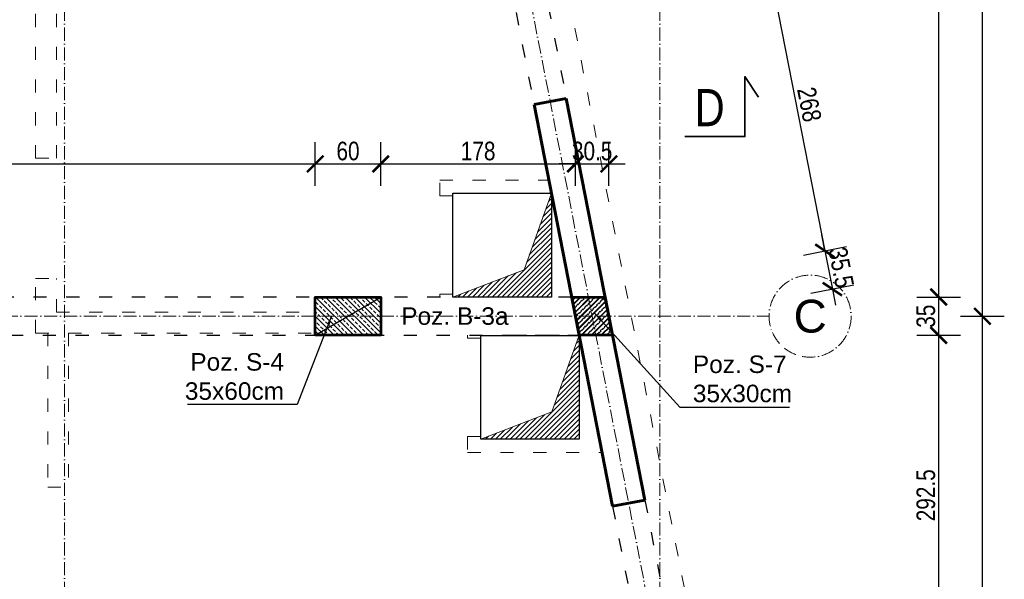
# Model space of a CAD drawing. Header units: inches. Extents: x 201967 to 338763, y -32705 to 30884.
# Tile 139 of 236: x 321505 to 322406, y 4450 to 4962. Entities that reach past the tile are written whole.
import ezdxf
from ezdxf.enums import TextEntityAlignment as Align

# ---------------------------------------------------------------- set-up
doc = ezdxf.new("R2010")
doc.units = ezdxf.units.IN
doc.header["$MEASUREMENT"] = 0
doc.linetypes.add('ACAD_ISO03W100', pattern=[30, 12, -18])
doc.linetypes.add('ACAD_ISO10W100', pattern=[18, 12, -3, 0, -3])
for name, color, linetype, lineweight in [('01 a1 KONSTRUKCJA żelebet', 200, 'Continuous', 53), ('01 b KONSTRUKCJA belki', 92, 'ACAD_ISO03W100', 30), ('01h2 KONSTRUKCJA pozycje belki', 254, 'Continuous', 13), ('01h3 KONSTRUKCJA pozycje słupy', 252, 'Continuous', 13), ('01i KONSTRUKCJA otwory w stropie', 6, 'ACAD_ISO03W100', 30), ('02 b ściany dziłowe cienkie', 6, 'ACAD_ISO03W100', 13), ('11 OSIE ściany', 2, 'ACAD_ISO10W100', 5), ('90 WYMIAR', 155, 'Continuous', 9), ('91 PRZEKROJE', 7, 'Continuous', 35), ('_proj_SCHODY', 2, 'Continuous', 9), ('MURY konstrukcyjne', 70, 'Continuous', 60), ('WIDOK', 2, 'Continuous', 13)]:
    doc.layers.add(name, color=color, linetype=linetype, lineweight=lineweight)
doc.styles.add('100 arial', font='arial.ttf', dxfattribs={"width": 0.8, "height": 17})
doc.styles.add('arialcce', font='arial.ttf')
doc.styles.add('OPIS', font='arial.ttf')
doc.styles.add('RomanS', font='romans.shx')
doc.dimstyles.new('100', dxfattribs={"dimscale": 10, "dimtxt": 17, "dimasz": 1.5, "dimexe": 2, "dimexo": 2, "dimgap": 0.3, "dimtad": 1, "dimdec": 1, "dimrnd": 0.5, "dimdsep": 46, "dimtxsty": '100 arial', "dimblk": 'ARCHTICK', "dimcen": 10, "dimclrd": 256, "dimclre": 256, "dimclrt": 256, "dimadec": 0, "dimazin": 0, "dimtfac": 1, "dimtdec": 1, "dimtix": 1, "dimtmove": 1, "dimatfit": 3, "dimfxl": 2, "dimfxlon": 1, "dimtolj": 1, "dimarcsym": 0})
doc.dimstyles.new('DIM100txt12', dxfattribs={"dimtxt": 12, "dimasz": 1.05, "dimexe": 0, "dimexo": 8, "dimgap": 4, "dimtad": 1, "dimdec": 7, "dimrnd": 0.5, "dimdsep": 46, "dimtxsty": 'RomanS', "dimblk1": 'DIM', "dimblk2": 'DIM', "dimsah": 1, "dimcen": 0.09, "dimse1": 1, "dimse2": 1, "dimclrt": 256, "dimadec": 1, "dimazin": 0, "dimtfac": 1, "dimtdec": 7, "dimtix": 1, "dimtofl": 0, "dimtmove": 2, "dimatfit": 3, "dimfxl": 1, "dimtolj": 1, "dimtzin": 0, "dimarcsym": 0})

# ---------------------------------------------------------------- blocks, each defined once
blk = doc.blocks.new('1 osie 2 część BPPZ')
at = {"layer": '11 OSIE ściany'}
for p, q in [((575, -2740), (575, 100)), ((803.0808856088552, 100), (1219, -2027.504016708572)), ((1119, -2740), (1119, 100)), ((-95.33901275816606, -1200), (1219, -1200))]:
    blk.add_line(p, q, dxfattribs=at)
blk.add_circle((1256.5, -1200), 37.5, dxfattribs=at)
at = {"layer": '11 OSIE ściany', "style": 'arialcce'}
blk.add_text('C', height=30, dxfattribs=at).set_placement((1256.5, -1200), align=Align.MIDDLE_CENTER)
blk = doc.blocks.new('*U1147')
at = {"lineweight": 5, "ltscale": 0.25}
h = blk.add_hatch(dxfattribs=at)
h.set_pattern_fill('ANSI33', color=5, style=0)
h.set_pattern_definition([(45, (0, -25), (-4.490128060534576, 4.490128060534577), []), (45, (4.490130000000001, -25), (-4.490128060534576, 4.490128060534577), [3.175, -1.5875])])
h.paths.add_polyline_path([(0, 0), (-1.421085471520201e-15, -35), (60, -35), (60, 0)])
blk.add_lwpolyline([(0, 0), (-1.421085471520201e-15, -35), (60, -35), (60, 0)], close=True)
at = {"layer": 'Defpoints'}
blk.add_line((0, 0), (60, -35), dxfattribs=at)
blk = doc.blocks.new('1 słupy parter rozbudowa 2 częśc')
at = {"lineweight": 5, "ltscale": 0.25}
h = blk.add_hatch(dxfattribs=at)
h.set_pattern_fill('ANSI33', color=5, style=0)
h.set_pattern_definition([(45, (-288229.7684106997, -8703.004478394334), (-4.490128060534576, 4.490128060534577), []), (45, (-288225.2782806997, -8703.004478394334), (-4.490128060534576, 4.490128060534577), [3.175, -1.5875])])
h.paths.add_polyline_path([(1075.931183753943, -1217.5), (1045.363277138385, -1217.5), (1038.520907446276, -1182.5), (1069.088814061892, -1182.5)])
at = {"layer": '01 a1 KONSTRUKCJA żelebet'}
blk.add_lwpolyline([(1075.931183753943, -1217.5), (1045.363277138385, -1217.5), (1038.520907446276, -1182.5), (1069.088814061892, -1182.499999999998)], close=True, dxfattribs=at)
at = {"layer": '01 b KONSTRUKCJA belki'}
blk.add_lwpolyline([(1038.520907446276, -1182.5), (44.99999999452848, -1182.5), (44.99999999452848, -1217.5), (1045.363277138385, -1217.5)], dxfattribs=at)
at = {"layer": '01 a1 KONSTRUKCJA żelebet', "xscale": -1, "rotation": 180}
blk.add_blockref('*U1147', (804.0253243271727, -1217.5), dxfattribs=at)
blk = doc.blocks.new('1 przekroje jagielońska')
at = {"layer": '91 PRZEKROJE'}
blk.add_lwpolyline([(22.88959353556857, -1035.853112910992), (77.88959353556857, -1035.853112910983), (77.88959353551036, -980.8531129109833), (90.19175042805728, -999.6940097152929)], dxfattribs=at)
at = {"layer": '91 PRZEKROJE', "color": 2, "insert": (31.94316486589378, -992.3000937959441), "char_height": 34, "attachment_point": 1, "style": '100 arial'}
blk.add_mtext_dynamic_manual_height_columns('D', width=64.0781552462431, gutter_width=85, heights=[0], dxfattribs=at)
blk = doc.blocks.new('DIM')
for p, q in [((7.275957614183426e-12, -13.00000000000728), (7.275957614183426e-12, 12.99999999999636)), ((8.000000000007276, -7.275957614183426e-12), (-7.999999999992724, -7.275957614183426e-12))]:
    blk.add_line(p, q)
at = {"const_width": 1.714285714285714}
blk.add_lwpolyline([(5.714285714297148, 5.714285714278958), (-5.71428571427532, -5.71428571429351)], dxfattribs=at)
blk = doc.blocks.new('_ARCHTICK')
at = {"color": 0, "linetype": 'ByBlock', "const_width": 0.15}
blk.add_lwpolyline([(-0.5, -0.5), (0.5, 0.5)], dxfattribs=at)
blk = doc.blocks.new('*D1734')
at = {"layer": '90 WYMIAR', "lineweight": -2, "transparency": 16777216}
for p, q in [((322365.5205435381, 4690.869279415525), (322405.5205435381, 4690.869279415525)), ((322385.5205435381, 4090.869279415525), (322385.5205435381, 4690.869279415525)), ((322365.5205435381, 4090.869279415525), (322405.5205435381, 4090.869279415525))]:
    blk.add_line(p, q, dxfattribs=at)
at = {"layer": 'Defpoints', "color": 0, "transparency": 16777216}
for p in [(322190.5205435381, 4690.869279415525), (322385.5205435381, 4690.869279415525), (322190.5205435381, 4090.869279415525)]:
    blk.add_point(p, dxfattribs=at)
at = {"layer": '90 WYMIAR', "lineweight": -2, "transparency": 16777216, "xscale": 15, "yscale": 15, "zscale": 15}
for p, rotation in [((322385.5205435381, 4690.869279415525), 90), ((322385.5205435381, 4090.869279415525), 270)]:
    blk.add_blockref('_ARCHTICK', p, dxfattribs=dict(at, rotation=rotation))
at = {"layer": '90 WYMIAR', "transparency": 16777216, "insert": (322373.8408027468, 4390.869279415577), "char_height": 17, "attachment_point": 5, "rotation": 90, "style": '100 arial'}
blk.add_mtext('\\A1;600', dxfattribs=at)
blk = doc.blocks.new('*D1735')
at = {"layer": '90 WYMIAR', "lineweight": -2, "transparency": 16777216}
for p, q in [((322365.5205435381, 5290.869279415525), (322405.5205435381, 5290.869279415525)), ((322385.5205435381, 4690.869279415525), (322385.5205435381, 5290.869279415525)), ((322365.5205435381, 4690.869279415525), (322405.5205435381, 4690.869279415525))]:
    blk.add_line(p, q, dxfattribs=at)
at = {"layer": 'Defpoints', "color": 0, "transparency": 16777216}
for p in [(322190.5205435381, 5290.869279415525), (322385.5205435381, 5290.869279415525), (322190.5205435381, 4690.869279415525)]:
    blk.add_point(p, dxfattribs=at)
at = {"layer": '90 WYMIAR', "lineweight": -2, "transparency": 16777216, "xscale": 15, "yscale": 15, "zscale": 15}
for p, rotation in [((322385.5205435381, 5290.869279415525), 90), ((322385.5205435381, 4690.869279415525), 270)]:
    blk.add_blockref('_ARCHTICK', p, dxfattribs=dict(at, rotation=rotation))
at = {"layer": '90 WYMIAR', "transparency": 16777216, "insert": (322373.8408027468, 4990.869279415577), "char_height": 17, "attachment_point": 5, "rotation": 90, "style": '100 arial'}
blk.add_mtext('\\A1;600', dxfattribs=at)
blk = doc.blocks.new('*D1754')
at = {"layer": '90 WYMIAR', "lineweight": -2, "transparency": 16777216}
for p, q in [((322325.5205435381, 4673.369279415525), (322365.5205435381, 4673.369279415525)), ((322345.5205435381, 4380.869279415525), (322345.5205435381, 4673.369279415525)), ((322325.5205435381, 4380.869279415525), (322365.5205435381, 4380.869279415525))]:
    blk.add_line(p, q, dxfattribs=at)
at = {"layer": 'Defpoints', "color": 0, "transparency": 16777216}
for p in [(322032.1677739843, 4673.369279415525), (322345.5205435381, 4673.369279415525), (322090.5205435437, 4380.869279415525)]:
    blk.add_point(p, dxfattribs=at)
at = {"layer": '90 WYMIAR', "lineweight": -2, "transparency": 16777216, "xscale": 15, "yscale": 15, "zscale": 15}
for p, rotation in [((322345.5205435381, 4673.369279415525), 90), ((322345.5205435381, 4380.869279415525), 270)]:
    blk.add_blockref('_ARCHTICK', p, dxfattribs=dict(at, rotation=rotation))
at = {"layer": '90 WYMIAR', "transparency": 16777216, "insert": (322333.8408027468, 4527.119279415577), "char_height": 17, "attachment_point": 5, "rotation": 90, "style": '100 arial'}
blk.add_mtext('\\A1;292.5', dxfattribs=at)
blk = doc.blocks.new('*D1755')
at = {"layer": '90 WYMIAR', "lineweight": -2, "transparency": 16777216}
for p, q in [((322325.5205435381, 4708.369279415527), (322365.5205435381, 4708.369279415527)), ((322345.5205435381, 4673.369279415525), (322345.5205435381, 4708.369279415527)), ((322325.5205435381, 4673.369279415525), (322365.5205435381, 4673.369279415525))]:
    blk.add_line(p, q, dxfattribs=at)
at = {"layer": 'Defpoints', "color": 0, "transparency": 16777216}
for p in [(322025.3254042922, 4708.369279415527), (322345.5205435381, 4708.369279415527), (322032.1677739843, 4673.369279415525)]:
    blk.add_point(p, dxfattribs=at)
at = {"layer": '90 WYMIAR', "lineweight": -2, "transparency": 16777216, "xscale": 15, "yscale": 15, "zscale": 15}
for p, rotation in [((322345.5205435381, 4708.369279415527), 90), ((322345.5205435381, 4673.369279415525), 270)]:
    blk.add_blockref('_ARCHTICK', p, dxfattribs=dict(at, rotation=rotation))
at = {"layer": '90 WYMIAR', "transparency": 16777216, "insert": (322333.8350046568, 4690.869279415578), "char_height": 17, "attachment_point": 5, "rotation": 90, "style": '100 arial'}
blk.add_mtext('\\A1;35', dxfattribs=at)
blk = doc.blocks.new('*D1756')
at = {"layer": '90 WYMIAR', "lineweight": -2, "transparency": 16777216}
for p, q in [((322325.5205435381, 5273.369279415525), (322365.5205435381, 5273.369279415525)), ((322345.5205435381, 4708.369279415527), (322345.5205435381, 5273.369279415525)), ((322325.5205435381, 4708.369279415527), (322365.5205435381, 4708.369279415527))]:
    blk.add_line(p, q, dxfattribs=at)
at = {"layer": 'Defpoints', "color": 0, "transparency": 16777216}
for p in [(321914.8700078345, 5273.369279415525), (322345.5205435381, 5273.369279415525), (322025.3254042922, 4708.369279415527)]:
    blk.add_point(p, dxfattribs=at)
at = {"layer": '90 WYMIAR', "lineweight": -2, "transparency": 16777216, "xscale": 15, "yscale": 15, "zscale": 15}
for p, rotation in [((322345.5205435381, 5273.369279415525), 90), ((322345.5205435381, 4708.369279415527), 270)]:
    blk.add_blockref('_ARCHTICK', p, dxfattribs=dict(at, rotation=rotation))
at = {"layer": '90 WYMIAR', "transparency": 16777216, "insert": (322333.8408027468, 4990.869279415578), "char_height": 17, "attachment_point": 5, "rotation": 90, "style": '100 arial'}
blk.add_mtext('\\A1;565', dxfattribs=at)
blk = doc.blocks.new('*D1912')
at = {"layer": '90 WYMIAR', "lineweight": -2, "transparency": 16777216}
for p, q in [((321016.5205435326, 4810.109553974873), (321016.5205435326, 4850.109553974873)), ((321775.5458678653, 4810.109553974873), (321775.5458678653, 4850.109553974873)), ((321016.5205435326, 4830.109553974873), (321775.5458678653, 4830.109553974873))]:
    blk.add_line(p, q, dxfattribs=at)
at = {"layer": 'Defpoints', "color": 0, "transparency": 16777216}
for p in [(321775.5458678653, 4830.109553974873), (321016.5205435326, 4708.369279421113), (321775.5458678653, 4708.369279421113)]:
    blk.add_point(p, dxfattribs=at)
at = {"layer": '90 WYMIAR', "lineweight": -2, "transparency": 16777216, "xscale": 15, "yscale": 15, "zscale": 15, "rotation": 180}
blk.add_blockref('_ARCHTICK', (321016.5205435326, 4830.109553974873), dxfattribs=at)
at = {"layer": '90 WYMIAR', "lineweight": -2, "transparency": 16777216, "xscale": 15, "yscale": 15, "zscale": 15}
blk.add_blockref('_ARCHTICK', (321775.5458678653, 4830.109553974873), dxfattribs=at)
at = {"layer": '90 WYMIAR', "transparency": 16777216, "insert": (321396.0332056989, 4841.789294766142), "char_height": 17, "attachment_point": 5, "style": '100 arial'}
blk.add_mtext('\\A1;759', dxfattribs=at)
blk = doc.blocks.new('*D1913')
at = {"layer": '90 WYMIAR', "lineweight": -2, "transparency": 16777216}
for p, q in [((321775.5458678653, 4810.109553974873), (321775.5458678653, 4850.109553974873)), ((321835.5458678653, 4810.109553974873), (321835.5458678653, 4850.109553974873)), ((321775.5458678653, 4830.109553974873), (321835.5458678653, 4830.109553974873))]:
    blk.add_line(p, q, dxfattribs=at)
at = {"layer": 'Defpoints', "color": 0, "transparency": 16777216}
for p in [(321835.5458678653, 4830.109553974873), (321775.5458678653, 4708.369279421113), (321835.5458678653, 4708.369279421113)]:
    blk.add_point(p, dxfattribs=at)
at = {"layer": '90 WYMIAR', "lineweight": -2, "transparency": 16777216, "xscale": 15, "yscale": 15, "zscale": 15, "rotation": 180}
blk.add_blockref('_ARCHTICK', (321775.5458678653, 4830.109553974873), dxfattribs=at)
at = {"layer": '90 WYMIAR', "lineweight": -2, "transparency": 16777216, "xscale": 15, "yscale": 15, "zscale": 15}
blk.add_blockref('_ARCHTICK', (321835.5458678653, 4830.109553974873), dxfattribs=at)
at = {"layer": '90 WYMIAR', "transparency": 16777216, "insert": (321805.5458678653, 4841.789294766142), "char_height": 17, "attachment_point": 5, "style": '100 arial'}
blk.add_mtext('\\A1;60', dxfattribs=at)
blk = doc.blocks.new('*D1914')
at = {"layer": '90 WYMIAR', "lineweight": -2, "transparency": 16777216}
for p, q in [((321835.5458678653, 4810.109553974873), (321835.5458678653, 4850.109553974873)), ((322013.4626358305, 4810.109553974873), (322013.4626358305, 4850.109553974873)), ((321835.5458678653, 4830.109553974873), (322013.4626358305, 4830.109553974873))]:
    blk.add_line(p, q, dxfattribs=at)
at = {"layer": 'Defpoints', "color": 0, "transparency": 16777216}
for p in [(322013.4626358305, 4830.109553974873), (321835.5458678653, 4708.369279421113), (322013.4626358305, 4690.869279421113)]:
    blk.add_point(p, dxfattribs=at)
at = {"layer": '90 WYMIAR', "lineweight": -2, "transparency": 16777216, "xscale": 15, "yscale": 15, "zscale": 15, "rotation": 180}
blk.add_blockref('_ARCHTICK', (321835.5458678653, 4830.109553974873), dxfattribs=at)
at = {"layer": '90 WYMIAR', "lineweight": -2, "transparency": 16777216, "xscale": 15, "yscale": 15, "zscale": 15}
blk.add_blockref('_ARCHTICK', (322013.4626358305, 4830.109553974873), dxfattribs=at)
at = {"layer": '90 WYMIAR', "transparency": 16777216, "insert": (321924.5042518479, 4841.789294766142), "char_height": 17, "attachment_point": 5, "style": '100 arial'}
blk.add_mtext('\\A1;178', dxfattribs=at)
blk = doc.blocks.new('*D1915')
at = {"layer": '90 WYMIAR', "lineweight": -2, "transparency": 16777216}
for p, q in [((322013.4626358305, 4810.109553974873), (322013.4626358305, 4850.109553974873)), ((322044.030542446, 4810.109553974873), (322044.030542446, 4850.109553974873)), ((322013.4626358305, 4830.109553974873), (321998.4626358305, 4830.109553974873)), ((322013.4626358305, 4830.109553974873), (322044.030542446, 4830.109553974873)), ((322044.030542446, 4830.109553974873), (322059.030542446, 4830.109553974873))]:
    blk.add_line(p, q, dxfattribs=at)
at = {"layer": 'Defpoints', "color": 0, "transparency": 16777216}
for p in [(322044.030542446, 4830.109553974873), (322013.4626358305, 4690.869279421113), (322044.030542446, 4690.869279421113)]:
    blk.add_point(p, dxfattribs=at)
at = {"layer": '90 WYMIAR', "lineweight": -2, "transparency": 16777216, "xscale": 15, "yscale": 15, "zscale": 15}
blk.add_blockref('_ARCHTICK', (322013.4626358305, 4830.109553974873), dxfattribs=at)
at = {"layer": '90 WYMIAR', "lineweight": -2, "transparency": 16777216, "xscale": 15, "yscale": 15, "zscale": 15, "rotation": 180}
blk.add_blockref('_ARCHTICK', (322044.030542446, 4830.109553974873), dxfattribs=at)
at = {"layer": '90 WYMIAR', "transparency": 16777216, "insert": (322028.7465891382, 4841.795092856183), "char_height": 17, "attachment_point": 5, "style": '100 arial'}
blk.add_mtext('\\A1;30.5', dxfattribs=at)
blk = doc.blocks.new('*D2013')
at = {"layer": '90 WYMIAR', "lineweight": -2, "transparency": 16777216}
for p, q in [((322170.4155418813, 5009.969810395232), (322209.6724008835, 5017.644380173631)), ((322190.0439713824, 5013.807095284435), (322241.4942158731, 4750.629477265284)), ((322221.865786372, 4746.79219237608), (322261.1226453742, 4754.46676215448))]:
    blk.add_line(p, q, dxfattribs=at)
at = {"layer": 'Defpoints', "color": 0, "transparency": 16777216}
for p in [(321973.8751598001, 4971.546897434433), (322241.4942158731, 4750.629477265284), (322025.3254042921, 4708.369279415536)]:
    blk.add_point(p, dxfattribs=at)
at = {"layer": '90 WYMIAR', "lineweight": -2, "transparency": 16777216, "xscale": 15, "yscale": 15, "zscale": 15}
for p, rotation in [((322190.0439713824, 5013.807095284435), 101.0615994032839), ((322241.4942158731, 4750.629477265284), 281.0615994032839)]:
    blk.add_blockref('_ARCHTICK', p, dxfattribs=dict(at, rotation=rotation))
at = {"layer": '90 WYMIAR', "transparency": 16777216, "insert": (322227.2318420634, 4884.459210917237), "char_height": 17, "attachment_point": 5, "rotation": 281.06159940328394, "style": '100 arial'}
blk.add_mtext('\\A1;268', dxfattribs=at)
blk = doc.blocks.new('*D2009')
at = {"layer": '90 WYMIAR', "lineweight": -2, "transparency": 16777216}
for p, q in [((322241.4942158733, 4750.629477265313), (322238.6162522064, 4765.350799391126)), ((322221.8657863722, 4746.792192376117), (322261.1226453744, 4754.466762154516)), ((322241.4942158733, 4750.629477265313), (322248.3365855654, 4715.62947726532)), ((322228.7081560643, 4711.792192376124), (322267.9650150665, 4719.466762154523)), ((322248.3365855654, 4715.62947726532), (322251.2145492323, 4700.908155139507))]:
    blk.add_line(p, q, dxfattribs=at)
at = {"layer": 'Defpoints', "color": 0, "transparency": 16777216}
for p in [(322025.3254042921, 4708.369279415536), (322248.3365855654, 4715.62947726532), (322032.1677739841, 4673.369279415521)]:
    blk.add_point(p, dxfattribs=at)
at = {"layer": '90 WYMIAR', "lineweight": -2, "transparency": 16777216, "xscale": 15, "yscale": 15, "zscale": 15}
for p, rotation in [((322241.4942158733, 4750.629477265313), 281.0615994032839), ((322248.3365855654, 4715.62947726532), 101.0615994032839)]:
    blk.add_blockref('_ARCHTICK', p, dxfattribs=dict(at, rotation=rotation))
at = {"layer": '90 WYMIAR', "transparency": 16777216, "insert": (322256.3838395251, 4735.371514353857), "char_height": 17, "attachment_point": 5, "rotation": 281.06159940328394, "style": '100 arial'}
blk.add_mtext('\\A1;35.5', dxfattribs=at)

msp = doc.modelspace()

# ---------------------------------------------------------------- hatches: boundary and pattern name
at = {"lineweight": 5, "ltscale": 0.25}
h = msp.add_hatch(dxfattribs=at)
h.set_pattern_fill('ANSI33', color=5, style=0)
h.set_pattern_definition([(45, (32741.7521326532, -2812.135198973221), (-4.490128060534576, 4.490128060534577), []), (45, (32746.24226265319, -2812.135198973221), (-4.490128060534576, 4.490128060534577), [3.175, -1.5875])])
h.paths.add_polyline_path([(322047.4517271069, 4673.369279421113), (322016.8838204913, 4673.369279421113), (322010.0414507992, 4708.369279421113), (322040.6093574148, 4708.369279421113)])
at = {"layer": 'WIDOK'}
h = msp.add_hatch(dxfattribs=at)
h.set_pattern_fill('ANSI31', color=256, style=0)
h.set_pattern_definition([(45, (306758.4405789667, 116505.8582030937), (-2.245064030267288, 2.245064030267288), [])])
h.paths.add_polyline_path([(321991.4695435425, 4803.359402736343), (321966.4712188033, 4733.354160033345), (321901.4695775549, 4708.369278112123), (321991.4712188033, 4708.354160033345)])
h = msp.add_hatch(dxfattribs=at)
h.set_pattern_fill('ANSI31', color=256, style=0)
h.set_pattern_definition([(45, (306783.8711291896, 116375.8594258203), (-2.245064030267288, 2.245064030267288), [])])
h.paths.add_polyline_path([(322016.9000937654, 4673.360625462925), (321991.9017690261, 4603.355382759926), (321926.9001277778, 4578.370500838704), (322016.9017690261, 4578.355382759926)])

# ---------------------------------------------------------------- linework, layer by layer
at = {"layer": '01 a1 KONSTRUKCJA żelebet'}
msp.add_lwpolyline([(322047.4517271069, 4673.369279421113), (322016.8838204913, 4673.369279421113), (322010.0414507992, 4708.369279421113), (322040.6093574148, 4708.369279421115)], close=True, dxfattribs=at)
at = {"layer": '01 b KONSTRUKCJA belki'}
for p, q in [((321959.1538376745, 4968.66893377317), (321975.6541626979, 4884.266686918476)), ((321988.596481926, 4974.424861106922), (322005.0968069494, 4890.022614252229)), ((322076.8944833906, 4522.76407737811), (322093.394808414, 4438.361830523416)), ((322047.451839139, 4517.008150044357), (322063.9521641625, 4432.605903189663))]:
    msp.add_line(p, q, dxfattribs=at)
at = {"layer": '01i KONSTRUKCJA otwory w stropie', "linetype": 'Continuous'}
for points in [[(321991.4711664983, 4708.369278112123), (321901.4695775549, 4708.369278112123), (321901.4695775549, 4803.367929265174), (321991.4711664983, 4803.367929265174)], [(322016.9017167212, 4578.370500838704), (321926.8822336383, 4578.370500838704), (321926.8822336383, 4673.350787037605), (322016.9017167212, 4673.350787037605)]]:
    msp.add_lwpolyline(points, close=True, dxfattribs=at)
at = {"layer": '02 b ściany dziłowe cienkie'}
for p, q in [((321520.0197189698, 4835.275669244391), (321520.0105486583, 5358.470247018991)), ((321539.0197189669, 4835.276002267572), (321539.0105486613, 5358.470247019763)), ((321520.0189022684, 4835.275669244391), (321539.0170714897, 4835.275669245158)), ((321520.0189022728, 4725.275669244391), (321539.0216470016, 4725.275669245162)), ((321520.022519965, 4675.470247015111), (321520.0216469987, 4725.275669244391)), ((321539.0221869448, 4694.470247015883), (321539.0216470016, 4725.275669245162)), ((321539.0221869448, 4694.470247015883), (321775.5458678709, 4694.470247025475)), ((321520.022519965, 4675.470247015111), (321775.5458678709, 4675.470247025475)), ((321531.0209049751, 4675.469930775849), (321531.0232521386, 4534.444152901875)), ((321550.0217371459, 4675.470247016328), (321550.0240843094, 4534.444469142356)), ((321531.025915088, 4534.444469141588), (321550.0240843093, 4534.444469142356))]:
    msp.add_line(p, q, dxfattribs=at)
for points in [[(321889.4695775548, 4708.348093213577), (321889.4695775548, 4710.868603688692), (321901.4695775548, 4710.868603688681), (321901.4695775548, 4708.369278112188), (321991.4711664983, 4708.369278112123), (321991.4695433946, 4803.36805836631), (321901.4695775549, 4803.367929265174), (321901.4695775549, 4800.868603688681), (321889.4695775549, 4800.868603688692), (321889.4695775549, 4815.367912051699), (321988.7407076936, 4815.368054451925)], [(321914.8822295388, 4673.369506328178), (321914.8827474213, 4670.848995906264), (321926.882747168, 4670.85146151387), (321926.8822336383, 4673.350787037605), (322016.883820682, 4673.369279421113), (322016.9017167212, 4578.370500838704), (321926.9017527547, 4578.352137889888), (321926.9012392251, 4580.851463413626), (321914.9012394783, 4580.848997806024), (321914.9042186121, 4566.349689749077), (322037.8008499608, 4566.374764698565)]]:
    msp.add_lwpolyline(points, dxfattribs=at)
at = {"layer": '_proj_SCHODY', "color": 2, "linetype": 'ACAD_ISO03W100'}
msp.add_lwpolyline([(316934.7382526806, 6155.870188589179), (319269.1205437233, 6155.870188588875), (319269.1205437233, 6636.280783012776), (319999.1205437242, 6658.178021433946), (319999.1205437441, 5925.913607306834), (321822.9710552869, 5925.870247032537), (322125.462138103, 4378.571814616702), (322125.4667548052, 3215.475170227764), (320936.5205435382, 3215.470450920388), (320936.7382526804, 4061.870249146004), (319670.7382526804, 4061.870400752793), (319670.7457617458, 4159.870246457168), (316934.7382526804, 4159.870249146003)], close=True, dxfattribs=at)
at = {"layer": 'MURY konstrukcyjne'}
for p, q in [((321975.654162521, 4884.266686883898), (322005.0968067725, 4890.022614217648)), ((322005.0968067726, 4890.022614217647), (322076.8944833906, 4522.764077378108)), ((321975.6541625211, 4884.266686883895), (322047.4518391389, 4517.008150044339)), ((322047.4518391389, 4517.008150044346), (322076.8944833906, 4522.76407737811))]:
    msp.add_line(p, q, dxfattribs=at)
at = {"layer": 'WIDOK'}
for points in [[(321901.4695775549, 4708.369278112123), (321966.4712188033, 4733.354160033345), (321991.4695435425, 4803.359402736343)], [(321926.9001277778, 4578.370500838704), (321991.9017690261, 4603.355382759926), (322016.9000937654, 4673.360625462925)]]:
    msp.add_lwpolyline(points, dxfattribs=at)

# ---------------------------------------------------------------- block references
at = {"layer": '01 a1 KONSTRUKCJA żelebet'}
msp.add_blockref('1 słupy parter rozbudowa 2 częśc', (320971.5205435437, 5890.869279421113), dxfattribs=at)
at = {"layer": '11 OSIE ściany'}
msp.add_blockref('1 osie 2 część BPPZ', (320971.5205435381, 5890.869279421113), dxfattribs=at)
at = {"layer": '91 PRZEKROJE'}
msp.add_blockref('1 przekroje jagielońska', (322090.5205435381, 5890.869279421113), dxfattribs=at)

# ---------------------------------------------------------------- texts
at = {"layer": '01h2 KONSTRUKCJA pozycje belki', "insert": (321903.2640342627, 4690.869279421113), "char_height": 16, "attachment_point": 5, "style": 'OPIS'}
msp.add_mtext('Poz. B-3a', dxfattribs=at)
at = {"layer": '01h3 KONSTRUKCJA pozycje słupy', "char_height": 16, "style": 'OPIS'}
for s, insert, attachment_point in [('Poz. S-4\\P35x60cm', (321747.0914288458, 4635.630852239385), 6), ('Poz. S-7\\P35x30cm', (322120.8033090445, 4633.453596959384), 4)]:
    msp.add_mtext(s, dxfattribs=dict(at, insert=insert, attachment_point=attachment_point))

# ---------------------------------------------------------------- dimensions: what is measured, and where the dimension line sits
at = {"layer": '90 WYMIAR'}
for base, p1, p2, angle, picture, middle in [((322385.5205435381, 5290.869279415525), (322190.5205435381, 4690.869279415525), (322190.5205435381, 5290.869279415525), 90, '*D1735', (322373.8408027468, 4990.869279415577)), ((322345.5205435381, 5273.369279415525), (322025.3254042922, 4708.369279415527), (321914.8700078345, 5273.369279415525), 90, '*D1756', (322333.8408027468, 4990.869279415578)), ((322241.4942158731, 4750.629477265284), (321973.8751598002, 4971.546897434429), (322025.3254042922, 4708.369279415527), 101.0615994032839, '*D2013', (322227.2318420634, 4884.459210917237)), ((322248.3365855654, 4715.62947726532), (322025.3254042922, 4708.369279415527), (322032.1677739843, 4673.369279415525), 101.0615994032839, '*D2009', (322256.3838395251, 4735.371514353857)), ((322345.5205435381, 4708.369279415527), (322032.1677739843, 4673.369279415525), (322025.3254042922, 4708.369279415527), 90, '*D1755', (322333.8350046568, 4690.869279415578)), ((322385.5205435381, 4690.869279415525), (322190.5205435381, 4090.869279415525), (322190.5205435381, 4690.869279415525), 90, '*D1734', (322373.8408027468, 4390.869279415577)), ((322345.5205435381, 4673.369279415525), (322090.5205435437, 4380.869279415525), (322032.1677739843, 4673.369279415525), 90, '*D1754', (322333.8408027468, 4527.119279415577))]:
    dim = msp.add_linear_dim(base=base, p1=p1, p2=p2, angle=angle, dimstyle='100', dxfattribs=at)
    dim.commit()
    dim.dimension.update_dxf_attribs({"geometry": picture, "text_midpoint": middle})
for base, p1, p2, picture, middle in [((321775.5458678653, 4830.109553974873), (321016.5205435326, 4708.369279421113), (321775.5458678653, 4708.369279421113), '*D1912', (321396.0332056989, 4841.789294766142)), ((321835.5458678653, 4830.109553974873), (321775.5458678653, 4708.369279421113), (321835.5458678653, 4708.369279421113), '*D1913', (321805.5458678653, 4841.789294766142)), ((322013.4626358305, 4830.109553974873), (321835.5458678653, 4708.369279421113), (322013.4626358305, 4690.869279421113), '*D1914', (321924.5042518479, 4841.789294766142)), ((322044.030542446, 4830.109553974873), (322013.4626358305, 4690.869279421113), (322044.030542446, 4690.869279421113), '*D1915', (322028.7465891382, 4841.795092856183))]:
    dim = msp.add_linear_dim(base=base, p1=p1, p2=p2, dimstyle='100', dxfattribs=at)
    dim.commit()
    dim.dimension.update_dxf_attribs({"geometry": picture, "text_midpoint": middle})

# ---------------------------------------------------------------- leaders
at = {"layer": '01h3 KONSTRUKCJA pozycje słupy', "annotation_type": 0, "has_hookline": 1, "text_width": 88.31650750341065}
for points, hookline_direction in [([(321790.5458678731, 4690.869279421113), (321759.0914288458, 4609.986468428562), (321751.0914288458, 4609.986468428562)], 1), ([(322031.3299928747, 4693.373013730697), (322108.8033090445, 4607.809213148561), (322116.8033090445, 4607.809213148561)], 0)]:
    msp.add_leader(points, dimstyle='DIM100txt12', override={"dimasz": 8, "dimgap": 4, "dimtad": 1}, dxfattribs=dict(at, hookline_direction=hookline_direction))

doc.saveas('drawing.dxf')
